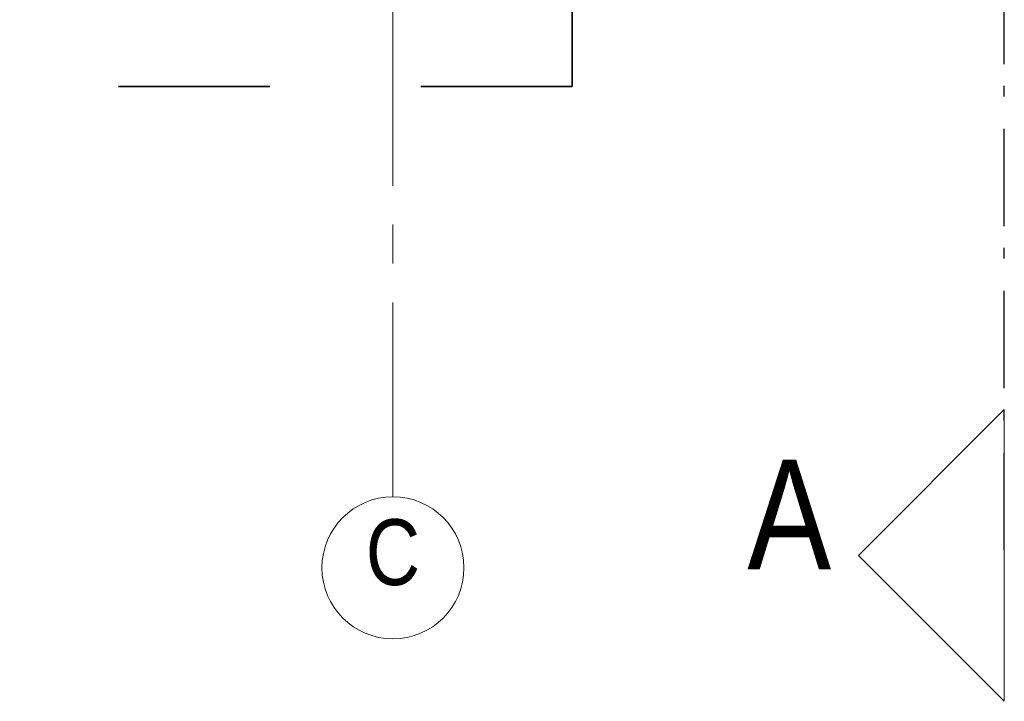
# Model space of a CAD drawing. Header units: millimetres. Extents: x 274611 to 749520, y 175257 to 298905.
# Tile 169 of 251: x 727392 to 729923, y 190863 to 192616. Entities that reach past the tile are written whole.
import ezdxf

# ---------------------------------------------------------------- set-up
doc = ezdxf.new("R2010")
doc.units = ezdxf.units.MM
doc.header["$LTSCALE"] = 400
for name, pattern in [('CENTER', [2, 1.25, -0.25, 0.25, -0.25]), ('STYLE_06', [1.041641, 0.625, -0.208282, 0.069427, -0.138931]), ('STYLE_22', [1.944444, 0.972222, -0.972222])]:
    doc.linetypes.add(name, pattern=pattern)
for name, color, linetype, lineweight in [('Binnenkozijnen', 140, 'Continuous', 15), ('Fragmentaanduiding', 1, 'STYLE_22', 35), ('None', 7, 'Continuous', 9)]:
    doc.layers.add(name, color=color, linetype=linetype, lineweight=lineweight)
doc.layers.add('stramien', color=1, linetype='CENTER')
doc.styles.add('Arial Narrow', font='ARIALN.TTF', dxfattribs={"height": 222.25})

# ---------------------------------------------------------------- blocks, each defined once
blk = doc.blocks.new('*U2700')
at = {"layer": 'None', "color": 43, "linetype": 'Continuous', "lineweight": 9}
blk.add_circle((41446.1, -36812.6), 182.6, dxfattribs=at)
at = {"layer": 'None', "color": 43, "insert": (41446.1, -36687.7), "char_height": 169.3, "width": 160.91, "attachment_point": 2, "style": 'Arial Narrow'}
blk.add_mtext('C', dxfattribs=at)

msp = doc.modelspace()

# ---------------------------------------------------------------- linework, layer by layer
at = {"layer": 'Fragmentaanduiding', "lineweight": 35}
msp.add_lwpolyline([(725002.28989, 199663.57722), (728812.28989, 199663.57722), (728812.28989, 192443.57722), (725002.28989, 192443.57722)], close=True, dxfattribs=at)
at = {"layer": 'None', "color": 92, "linetype": 'STYLE_06', "lineweight": 25}
msp.add_line((729923.14025, 191251.55658), (729923.14025, 192751.55658), dxfattribs=at)
at = {"layer": 'None', "color": 140, "linetype": 'Continuous', "lineweight": 15, "flags": 128}
msp.add_lwpolyline([(729923.14025, 190862.84651), (729923.14025, 191612.84651), (729548.14025, 191237.84651)], close=True, dxfattribs=at)
at = {"layer": 'stramien', "lineweight": 0}
msp.add_line((728351.28989, 191388.74408), (728351.28989, 223634.37794), dxfattribs=at)

# ---------------------------------------------------------------- block references
at = {"layer": 'None', "color": 7}
msp.add_blockref('*U2700', (686905.23053, 228018.74408), dxfattribs=at)

# ---------------------------------------------------------------- texts
at = {"layer": 'Binnenkozijnen', "color": 1, "insert": (729262.32081, 191484.24095), "char_height": 282.22222, "attachment_point": 1, "style": 'Arial Narrow'}
msp.add_mtext('A', dxfattribs=at)

doc.saveas('drawing.dxf')
